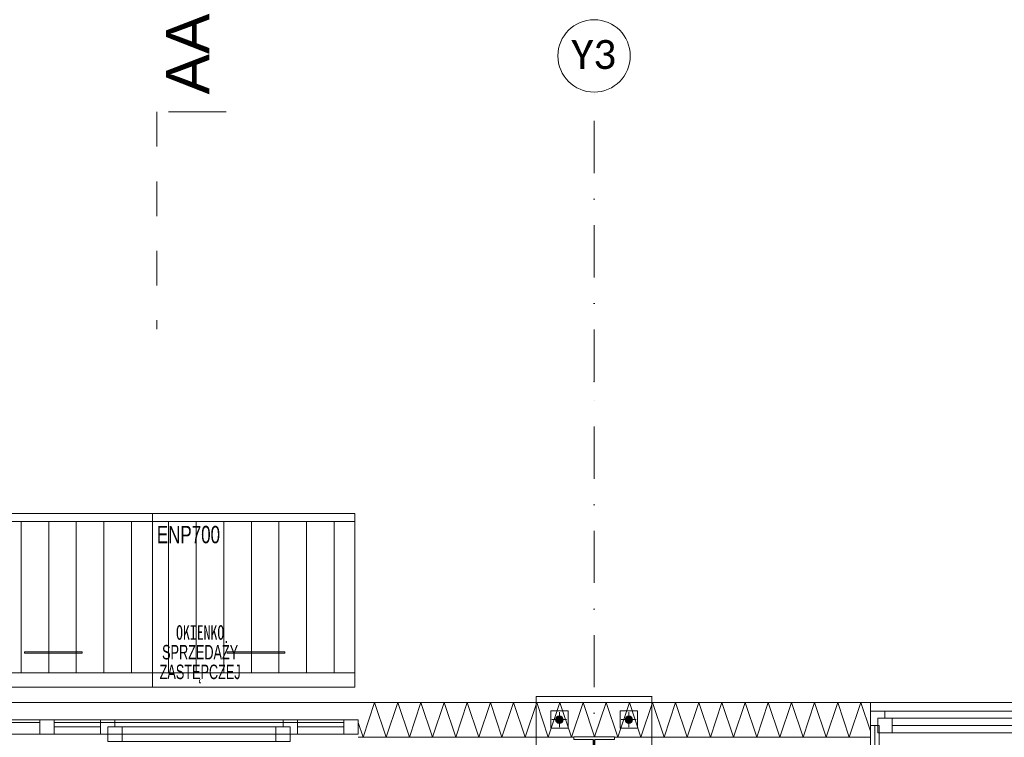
# Model space of a CAD drawing. Header units: centimetres. Extents: x -9388 to 91680, y -1419244 to 50347.
# Tile 93 of 183: x 39989 to 43391, y -701614 to -699135. Entities that reach past the tile are written whole.
import ezdxf
from ezdxf.enums import TextEntityAlignment as Align

# ---------------------------------------------------------------- set-up
doc = ezdxf.new("R2010")
doc.units = ezdxf.units.CM
for name, pattern in [('CENTER', [2, 1.25, -0.25, 0.25, -0.25]), ('Kropki i Kreski', [360, 180, -90, 0, -90]), ('Przerywana', [240, 120, -120])]:
    doc.linetypes.add(name, pattern=pattern)
doc.layers.add('! słupy stalowe_Nr_pióra__232', color=7, linetype='Continuous', lineweight=13, true_color=0x24a2ff)
for name, color, linetype, lineweight in [('! słupy stalowe_Nr_pióra__7', 7, 'Continuous', 13), ('Okna ArchiCADa_Nr_pióra__23', 7, 'Continuous', 15), ('Okna ArchiCADa_Nr_pióra__3', 7, 'Continuous', 13), ('Okna ArchiCADa_Nr_pióra__41', 7, 'Continuous', 15), ('Okna ArchiCADa_Nr_pióra__43', 7, 'Continuous', 13), ('Osie_Nr_pióra__1', 7, 'Continuous', 13), ('Osie_Nr_pióra__4', 7, 'Continuous', 13), ('Osie_Nr_pióra__7', 7, 'Continuous', 13), ('Przekroje_Nr_pióra__5', 7, 'Continuous', 13), ('Q_podkład', 8, 'Continuous', 9), ('Wnętrze - umeblowanie_Nr_pióra__161', 7, 'Continuous', 5), ('Wnętrze - umeblowanie_Nr_pióra__7', 7, 'Continuous', 13), ('Ściany zewnętrzne_Nr_pióra__1', 7, 'Continuous', 13), ('Ściany zewnętrzne_Nr_pióra__174', 7, 'Continuous', 5), ('Ściany zewnętrzne_Nr_pióra__41', 7, 'Continuous', 15)]:
    doc.layers.add(name, color=color, linetype=linetype, lineweight=lineweight)
for name, color, linetype in [('Okna ArchiCADa', 7, 'Continuous'), ('Osie', 7, 'Continuous'), ('Przekroje', 7, 'Continuous')]:
    doc.layers.add(name, color=color, linetype=linetype)
doc.styles.add('GENERATED_STYLE_2', font='arial.ttf')
doc.styles.add('GENERATED_STYLE_3', font='calibri.ttf')

# ---------------------------------------------------------------- blocks, each defined once
blk = doc.blocks.new('Standardowy znacznik siatki_6')
at = {"layer": 'Osie_Nr_pióra__4', "linetype": 'Kropki i Kreski'}
for p, q in [((1000, 0), (12138.2, 0)), ((12138.2, 0), (13138.2, 0))]:
    blk.add_line(p, q, dxfattribs=at)
blk.add_point((12138.2, 0), dxfattribs=at)
blk.add_point((12138.2, 0), dxfattribs=at)
at = {"layer": 'Osie_Nr_pióra__7', "linetype": 'Continuous'}
blk.add_circle((13263.2, 0), 125, dxfattribs=at)
at = {"layer": 'Osie_Nr_pióra__1', "style": 'GENERATED_STYLE_3'}
for tag, p in [('AC_MarkerText_1_0', (-125, 4.9)), ('AC_MarkerText_1_1', (13263.2, 4.9))]:
    blk.add_attdef(tag, text='', height=100, rotation=270, dxfattribs=at).set_placement(p, align=Align.MIDDLE_CENTER)
blk = doc.blocks.new('Płaszczyzna odcinająca_2', base_point=(40808, -700499.7))
at = {"layer": 'Przekroje_Nr_pióra__5', "linetype": 'Przerywana'}
blk.add_line((40808, -700499.7), (40657.1, -701234.4), dxfattribs=at)
at = {"layer": 'Przekroje_Nr_pióra__5', "linetype": 'Continuous'}
blk.add_line((40847.2, -700507.8), (41043.1, -700548), dxfattribs=at)
at = {"layer": 'Przekroje_Nr_pióra__5', "insert": (40997.8, -700477.5), "char_height": 150, "attachment_point": 7, "rotation": 78.3916, "style": 'GENERATED_STYLE_3'}
blk.add_mtext('\\A1;{\\fArial|b0|i0|c238|p38;AA}', dxfattribs=at)
blk = doc.blocks.new('Witryna sklepowa 19')
at = {"layer": 'Okna ArchiCADa_Nr_pióra__3', "color": 8, "linetype": 'Continuous'}
for p, q in [((-625, 60), (625, 60)), ((-625, 0), (625, 0)), ((-625, 0), (-625, -50)), ((-575, 0), (-625, 0)), ((-575, -50), (-575, 0)), ((575, 0), (575, -50)), ((625, 0), (575, 0)), ((625, -50), (625, 0)), ((-625, -50), (625, -50)), ((-625, -50), (-575, -50)), ((575, -50), (625, -50)), ((-595, -260), (595, -260))]:
    blk.add_line(p, q, dxfattribs=at)
at = {"layer": 'Okna ArchiCADa_Nr_pióra__41', "color": 8, "linetype": 'Continuous'}
for p, q in [((-625, 0), (-625, -50)), ((625, 0), (625, -50))]:
    blk.add_line(p, q, dxfattribs=at)
at = {"layer": 'Okna ArchiCADa_Nr_pióra__43', "color": 8, "linetype": 'Continuous'}
blk.add_line((-575, -10), (575, -10), dxfattribs=at)
blk = doc.blocks.new('Okno potrójne 19')
at = {"layer": 'Okna ArchiCADa_Nr_pióra__23', "color": 8, "linetype": 'Continuous'}
for p, q in [((-550, 0), (-500, 0)), ((-500, 0), (-500, -50)), ((-340.5, -50), (-340.5, 0)), ((-340.5, 0), (-315.5, 0)), ((-315.5, 25), (-265.5, 25)), ((-315.5, -25), (-315.5, 25)), ((-315.5, 0), (-315.5, -25)), ((-265.5, 25), (-265.5, -25)), ((-265.5, 25), (265.5, 25)), ((-265.5, 0), (265.5, 0)), ((265.5, -25), (265.5, 25)), ((265.5, 25), (315.5, 25)), ((315.5, 25), (315.5, -25)), ((315.5, -25), (315.5, 0)), ((315.5, 0), (340.5, 0)), ((340.5, 0), (340.5, -50)), ((500, -50), (500, 0)), ((500, 0), (550, 0)), ((-315.5, -25), (-290.5, -25)), ((-265.5, -25), (-315.5, -25)), ((-290.5, -25), (-290.5, -50)), ((265.5, -25), (-265.5, -25)), ((315.5, -25), (265.5, -25)), ((290.5, -50), (290.5, -25)), ((290.5, -25), (315.5, -25)), ((-500, -50), (-550, -50)), ((-315.5, -50), (-340.5, -50)), ((-290.5, -50), (-315.5, -50)), ((315.5, -50), (290.5, -50)), ((340.5, -50), (315.5, -50)), ((550, -50), (500, -50))]:
    blk.add_line(p, q, dxfattribs=at)
at = {"layer": 'Okna ArchiCADa_Nr_pióra__3', "color": 8, "linetype": 'Continuous'}
for p, q in [((-520, 210), (520, 210)), ((-500, 0), (-340.5, 0)), ((-265.5, 25), (265.5, 25)), ((340.5, 0), (500, 0)), ((-500, -25), (-340.5, -25)), ((340.5, -25), (500, -25)), ((-340.5, -50), (-500, -50)), ((290.5, -50), (-290.5, -50)), ((500, -50), (340.5, -50)), ((-550, -110), (550, -110))]:
    blk.add_line(p, q, dxfattribs=at)
at = {"layer": 'Okna ArchiCADa_Nr_pióra__41', "color": 8, "linetype": 'Continuous'}
for p, q in [((-550, -50), (-550, 0)), ((550, -50), (550, 0))]:
    blk.add_line(p, q, dxfattribs=at)
blk = doc.blocks.new('Witryna sklepowa 19_2')
at = {"layer": 'Okna ArchiCADa_Nr_pióra__3', "color": 8, "linetype": 'Continuous'}
for p, q in [((-550, 60), (550, 60)), ((-550, 0), (550, 0)), ((-550, 0), (-550, -50)), ((-500, 0), (-550, 0)), ((-500, -50), (-500, 0)), ((500, 0), (500, -50)), ((550, 0), (500, 0)), ((550, -50), (550, 0)), ((-550, -50), (550, -50)), ((-550, -50), (-500, -50)), ((500, -50), (550, -50)), ((-520, -260), (520, -260))]:
    blk.add_line(p, q, dxfattribs=at)
at = {"layer": 'Okna ArchiCADa_Nr_pióra__41', "color": 8, "linetype": 'Continuous'}
for p, q in [((-550, 0), (-550, -50)), ((550, 0), (550, -50))]:
    blk.add_line(p, q, dxfattribs=at)
at = {"layer": 'Okna ArchiCADa_Nr_pióra__43', "color": 8, "linetype": 'Continuous'}
blk.add_line((-500, -10), (500, -10), dxfattribs=at)
blk = doc.blocks.new('Okno 19_2')
at = {"layer": 'Okna ArchiCADa_Nr_pióra__23', "color": 8, "linetype": 'Continuous'}
for p, q in [((-450, 0), (-425, 0)), ((-425, 25), (-375, 25)), ((-425, -25), (-425, 25)), ((-425, 0), (-425, -25)), ((-375, 25), (-375, -25)), ((-375, 25), (375, 25)), ((-375, 0), (375, 0)), ((375, -25), (375, 25)), ((375, 25), (425, 25)), ((425, 25), (425, -25)), ((425, -25), (425, 0)), ((425, 0), (450, 0)), ((-425, -25), (-400, -25)), ((-375, -25), (-425, -25)), ((-400, -25), (-400, -50)), ((375, -25), (-375, -25)), ((425, -25), (375, -25)), ((400, -50), (400, -25)), ((400, -25), (425, -25)), ((-400, -50), (-450, -50)), ((450, -50), (400, -50))]:
    blk.add_line(p, q, dxfattribs=at)
at = {"layer": 'Okna ArchiCADa_Nr_pióra__3', "color": 8, "linetype": 'Continuous'}
for p, q in [((-420, 240), (420, 240)), ((-375, 25), (375, 25)), ((400, -50), (-400, -50)), ((-450, -80), (450, -80))]:
    blk.add_line(p, q, dxfattribs=at)
at = {"layer": 'Okna ArchiCADa_Nr_pióra__41', "color": 8, "linetype": 'Continuous'}
for p, q in [((-450, -50), (-450, 0)), ((450, -50), (450, 0))]:
    blk.add_line(p, q, dxfattribs=at)
blk = doc.blocks.new('PAB.01_RZUT PRZYZIEMIA')
at = {"layer": '! słupy stalowe_Nr_pióra__7', "linetype": 'Continuous'}
for points in [[(41867, -701552.3, 1), (41841, -701552.3, 1)], [(41867, -701552.3, 1), (41841, -701552.3, 1)], [(42107, -701552.3, 1), (42081, -701552.3, 1)], [(42107, -701552.3, 1), (42081, -701552.3, 1)]]:
    blk.add_hatch(color=8, dxfattribs=at).paths.add_polyline_path(points)
at = {"layer": 'Wnętrze - umeblowanie_Nr_pióra__161', "linetype": 'Continuous'}
h = blk.add_hatch(dxfattribs=at)
h.set_pattern_fill('ANSI31', color=8, angle=11.6084, style=0, pattern_type=2)
h.set_pattern_definition([(89.999997, (306218.2, -597398.2), (-95.25, 5e-06), [])])
h.paths.add_polyline_path([(39747.8, -700868.5), (39747.8, -701391.5), (40447.8, -701391.5), (40447.8, -700868.5)])
h = blk.add_hatch(dxfattribs=at)
h.set_pattern_fill('ANSI31', color=8, angle=11.6084, style=0, pattern_type=2)
h.set_pattern_definition([(89.999997, (306918.2, -597398.2), (-95.25, 5e-06), [])])
h.paths.add_polyline_path([(40447.8, -700868.5), (40447.8, -701391.5), (41147.8, -701391.5), (41147.8, -700868.5)])
at = {"layer": '! słupy stalowe_Nr_pióra__232', "color": 8, "linetype": 'Continuous'}
for p, q in [((41774, -701472.3), (41774.1, -701472.3)), ((41774, -701472.3), (41774.1, -701472.3)), ((41774, -701472.3), (41774, -701872.3)), ((42174, -701472.3), (41774, -701472.3)), ((42174, -701472.3), (42174.1, -701472.3)), ((42174, -701472.3), (42174.1, -701472.3)), ((42174, -701872.3), (42174, -701472.3)), ((41824, -701522.3), (41824, -701582.3)), ((41884, -701522.3), (41824, -701522.3)), ((41849.4, -701541), (41845.5, -701543.6)), ((41849.4, -701541.2), (41845.5, -701543.8)), ((41854, -701540), (41849.4, -701541)), ((41854, -701540.3), (41849.4, -701541.2)), ((41858.6, -701541), (41854, -701540)), ((41858.6, -701541.2), (41854, -701540.3)), ((41862.5, -701543.6), (41858.6, -701541)), ((41862.5, -701543.8), (41858.6, -701541.2)), ((41884, -701582.3), (41884, -701522.3)), ((42124, -701522.3), (42064, -701522.3)), ((42064, -701522.3), (42064, -701582.3)), ((42089.4, -701541), (42085.5, -701543.6)), ((42089.4, -701541.2), (42085.5, -701543.8)), ((42094, -701540), (42089.4, -701541)), ((42094, -701540.3), (42089.4, -701541.2)), ((42098.6, -701541), (42094, -701540)), ((42098.6, -701541.2), (42094, -701540.3)), ((42102.5, -701543.6), (42098.6, -701541)), ((42102.5, -701543.8), (42098.6, -701541.2)), ((42124, -701582.3), (42124, -701522.3)), ((41395.2, -701552.3), (41395.3, -701552.3)), ((41828, -701552.3), (41828.1, -701552.3)), ((41828, -701552.3), (41828.1, -701552.3)), ((41842.9, -701547.5), (41842, -701552)), ((41842.9, -701547.7), (41842, -701552.3)), ((41842, -701552), (41842, -701557.3)), ((41842, -701552.3), (41842.9, -701556.9)), ((41845.5, -701543.6), (41842.9, -701547.5)), ((41845.5, -701543.8), (41842.9, -701547.7)), ((41842.9, -701556.9), (41845.5, -701560.8)), ((41845.5, -701560.8), (41849.4, -701563.4)), ((41849.4, -701563.4), (41854, -701564.3)), ((41854, -701564.3), (41858.6, -701563.4)), ((41858.6, -701563.4), (41862.5, -701560.8)), ((41865.1, -701547.5), (41862.5, -701543.6)), ((41865.1, -701547.7), (41862.5, -701543.8)), ((41862.5, -701560.8), (41865.1, -701556.9)), ((41866, -701552), (41865.1, -701547.5)), ((41866, -701552.3), (41865.1, -701547.7)), ((41865.1, -701556.9), (41866, -701552.3)), ((41866, -701557.3), (41866, -701552)), ((42082.9, -701547.5), (42082, -701552)), ((42082.9, -701547.7), (42082, -701552.3)), ((42082, -701552), (42082, -701557.3)), ((42082, -701552.3), (42082.9, -701556.9)), ((42085.5, -701543.6), (42082.9, -701547.5)), ((42085.5, -701543.8), (42082.9, -701547.7)), ((42082.9, -701556.9), (42085.5, -701560.8)), ((42085.5, -701560.8), (42089.4, -701563.4)), ((42089.4, -701563.4), (42094, -701564.3)), ((42094, -701564.3), (42098.6, -701563.4)), ((42098.6, -701563.4), (42102.5, -701560.8)), ((42105.1, -701547.5), (42102.5, -701543.6)), ((42105.1, -701547.7), (42102.5, -701543.8)), ((42102.5, -701560.8), (42105.1, -701556.9)), ((42106, -701552), (42105.1, -701547.5)), ((42106, -701552.3), (42105.1, -701547.7)), ((42105.1, -701556.9), (42106, -701552.3)), ((42106, -701557.3), (42106, -701552)), ((41824, -701582.3), (41884, -701582.3)), ((42064, -701582.3), (42124, -701582.3))]:
    blk.add_line(p, q, dxfattribs=at)
at = {"layer": '! słupy stalowe_Nr_pióra__232', "color": 8, "linetype": 'CENTER'}
for p, q in [((41854, -701578.3), (41854, -701526.3)), ((42094, -701578.3), (42094, -701526.3)), ((41828, -701552.3), (41880, -701552.3)), ((42068, -701552.3), (42120, -701552.3))]:
    blk.add_line(p, q, dxfattribs=at)
at = {"layer": '! słupy stalowe_Nr_pióra__232', "color": 8, "linetype": 'Continuous', "flags": 128}
blk.add_lwpolyline([(42044, -701732.3), (41904, -701732.3), (41904, -701723.8), (41971.3, -701723.8), (41971.3, -701620.8), (41904, -701620.8), (41904, -701612.3), (42044, -701612.3), (42044, -701620.8), (41976.8, -701620.8), (41976.8, -701723.8), (42044, -701723.8)], close=True, dxfattribs=at)
at = {"layer": '! słupy stalowe_Nr_pióra__232', "color": 8, "linetype": 'Continuous'}
for centre in [(41854, -701552.3), (42094, -701552.3)]:
    blk.add_circle(centre, 13, dxfattribs=at)
at = {"layer": 'Wnętrze - umeblowanie_Nr_pióra__161', "color": 8, "linetype": 'Continuous'}
for p, q in [((40447.8, -700867.8), (39747.8, -700867.8)), ((41147.8, -700867.8), (40447.8, -700867.8)), ((40447.8, -701390.8), (39747.8, -701390.8)), ((41147.8, -701390.8), (40447.8, -701390.8))]:
    blk.add_line(p, q, dxfattribs=at)
at = {"layer": 'Wnętrze - umeblowanie_Nr_pióra__161', "color": 8, "linetype": 'Continuous', "flags": 128}
for points in [[(40447.8, -700840.8), (39747.8, -700840.8), (39747.8, -701440.8), (40447.8, -701440.8)], [(41147.8, -700840.8), (40447.8, -700840.8), (40447.8, -701440.8), (41147.8, -701440.8)], [(40205.8, -701318.1), (40005.8, -701318.1), (40005.8, -701323.1), (40205.8, -701323.1)], [(40905.8, -701318.1), (40705.8, -701318.1), (40705.8, -701323.1), (40905.8, -701323.1)]]:
    blk.add_lwpolyline(points, close=True, dxfattribs=at)
at = {"layer": 'Ściany zewnętrzne_Nr_pióra__1', "color": 8, "linetype": 'Continuous'}
for p, q in [((42929, -701572.8), (42944, -701572.8)), ((42944, -701572.8), (42959, -701572.8)), ((42959, -701572.8), (42959, -701812.8))]:
    blk.add_line(p, q, dxfattribs=at)
at = {"layer": 'Ściany zewnętrzne_Nr_pióra__174', "color": 8, "linetype": 'Continuous'}
for p, q in [((41175.8, -701612.8), (41215.8, -701492.8)), ((41215.8, -701492.8), (41255.8, -701612.8)), ((41255.8, -701612.8), (41295.8, -701492.8)), ((41295.8, -701492.8), (41335.8, -701612.8)), ((41335.8, -701612.8), (41375.8, -701492.8)), ((41375.8, -701492.8), (41415.8, -701612.8)), ((41415.8, -701612.8), (41455.8, -701492.8)), ((41455.8, -701492.8), (41495.8, -701612.8)), ((41495.8, -701612.8), (41535.8, -701492.8)), ((41535.8, -701492.8), (41575.8, -701612.8)), ((41575.8, -701612.8), (41615.8, -701492.8)), ((41615.8, -701492.8), (41655.8, -701612.8)), ((41655.8, -701612.8), (41695.8, -701492.8)), ((41695.8, -701492.8), (41735.8, -701612.8)), ((41735.8, -701612.8), (41775.8, -701492.8)), ((41775.8, -701492.8), (41815.8, -701612.8)), ((41815.8, -701612.8), (41855.8, -701492.8)), ((41855.8, -701492.8), (41895.8, -701612.8)), ((41895.8, -701612.8), (41935.8, -701492.8)), ((41935.8, -701492.8), (41975.6, -701612.3)), ((41975.9, -701612.3), (42015.8, -701492.8)), ((42015.8, -701492.8), (42055.8, -701612.8)), ((42055.8, -701612.8), (42095.8, -701492.8)), ((42095.8, -701492.8), (42135.8, -701612.8)), ((42135.8, -701612.8), (42175.8, -701492.8)), ((42175.8, -701492.8), (42215.8, -701612.8)), ((42215.8, -701612.8), (42255.8, -701492.8)), ((42255.8, -701492.8), (42295.8, -701612.8)), ((42295.8, -701612.8), (42335.8, -701492.8)), ((42335.8, -701492.8), (42375.8, -701612.8)), ((42375.8, -701612.8), (42415.8, -701492.8)), ((42415.8, -701492.8), (42455.8, -701612.8)), ((42455.8, -701612.8), (42495.8, -701492.8)), ((42495.8, -701492.8), (42535.8, -701612.8)), ((42535.8, -701612.8), (42575.8, -701492.8)), ((42575.8, -701492.8), (42615.8, -701612.8)), ((42615.8, -701612.8), (42655.8, -701492.8)), ((42655.8, -701492.8), (42695.8, -701612.8)), ((42695.8, -701612.8), (42735.8, -701492.8)), ((42735.8, -701492.8), (42775.8, -701612.8)), ((42775.8, -701612.8), (42815.8, -701492.8)), ((42815.8, -701492.8), (42855.8, -701612.8)), ((42855.8, -701612.8), (42895.8, -701492.8)), ((42895.8, -701492.8), (42929, -701592.4)), ((41159, -701562.4), (41175.8, -701612.8))]:
    blk.add_line(p, q, dxfattribs=at)
at = {"layer": 'Ściany zewnętrzne_Nr_pióra__41', "color": 8, "linetype": 'Continuous'}
for p, q in [((42929, -701492.8), (42929, -701522.8)), ((42929, -701522.8), (42929, -701572.8)), ((42929, -701782.8), (42929, -701572.8)), ((42944, -701797.8), (42944, -701572.8)), ((41904.1, -701612.8), (41159, -701612.8)), ((42049, -701612.8), (42044.1, -701612.8)), ((42109, -701612.8), (42049, -701612.8)), ((42929, -701612.8), (42109, -701612.8))]:
    blk.add_line(p, q, dxfattribs=at)
at = {"layer": 'Ściany zewnętrzne_Nr_pióra__41', "color": 8, "linetype": 'Continuous', "flags": 128}
blk.add_lwpolyline([(42929, -701492.8), (41159, -701492.8)], dxfattribs=at)
at = {"layer": 'Okna ArchiCADa', "color": 8, "linetype": 'Continuous', "xscale": -1, "zscale": 1000}
for name, p, rotation in [('Witryna sklepowa 19', (39483.7, -701552.8), 0.0001226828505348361), ('Okno potrójne 19', (40609, -701602.8), 180.0001226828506), ('Witryna sklepowa 19_2', (40609, -701552.8), 0.0001226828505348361), ('Witryna sklepowa 19_2', (40609, -701552.8), 0.0001226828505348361)]:
    blk.add_blockref(name, p, dxfattribs=dict(at, rotation=rotation))
at = {"layer": 'Okna ArchiCADa', "color": 8, "linetype": 'Continuous', "zscale": 1000, "rotation": 180.0001226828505}
blk.add_blockref('Okno 19_2', (43379, -701572.8), dxfattribs=at)
at = {"layer": 'Osie', "color": 8, "linetype": 'Continuous'}
ref = blk.add_blockref('Standardowy znacznik siatki_6', (41974, -712523.4), dxfattribs=dict(at, zscale=1000, rotation=89.99999713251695))
ref.add_attrib('AC_MarkerText_1_1', 'Y3', dxfattribs={"layer": 'Osie_Nr_pióra__1', "color": 7, "height": 100, "rotation": 360, "style": 'GENERATED_STYLE_3'}).set_placement((41973, -699255.4), align=Align.MIDDLE_CENTER)
at = {"layer": 'Przekroje', "color": 8, "rotation": 11.60840108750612}
blk.add_blockref('Płaszczyzna odcinająca_2', (40463.3, -699453.4), dxfattribs=at)
at = {"layer": 'Wnętrze - umeblowanie_Nr_pióra__161', "color": 8, "linetype": 'Continuous', "insert": (40572.4, -700913.8), "char_height": 60, "attachment_point": 5, "rotation": 360, "style": 'GENERATED_STYLE_3'}
blk.add_mtext('\\A1;{\\W0.700000x;\\fArial|b0|i0|c238|p38;ENP700}', dxfattribs=at)
at = {"layer": 'Wnętrze - umeblowanie_Nr_pióra__7', "color": 8, "linetype": 'Continuous', "insert": (40612.9, -701427.7), "char_height": 50, "width": 419.54, "attachment_point": 8, "rotation": 360, "line_spacing_factor": 0.815869, "style": 'GENERATED_STYLE_2'}
blk.add_mtext('\\A1;{\\W0.700000x;\\fMS Gothic|b0|i0|c238|p49;OKIENKO SPRZEDAŻY ZASTĘPCZEJ}', dxfattribs=at)

msp = doc.modelspace()

# ---------------------------------------------------------------- block references
at = {"layer": 'Q_podkład'}
msp.add_blockref('PAB.01_RZUT PRZYZIEMIA', (0, 0), dxfattribs=at)

doc.saveas('drawing.dxf')
